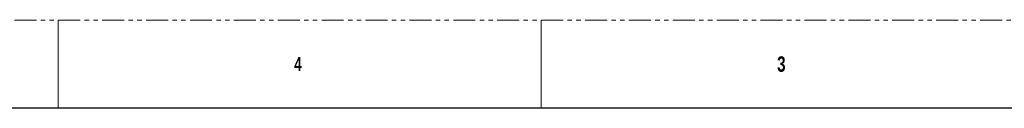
# Model space of a CAD drawing. Header units: millimetres. Extents: x 0 to 1118, y 0 to 864.
# Tile 63 of 65: x 548 to 833, y 838 to 864. Entities that reach past the tile are written whole.
import ezdxf

# ---------------------------------------------------------------- set-up
doc = ezdxf.new("R2010")
doc.units = ezdxf.units.MM
doc.linetypes.add('PHANTOM', pattern=[12.7, 6.35, -1.27, 1.27, -1.27, 1.27, -1.27])
doc.styles.add('SLDTEXTSTYLE1', font='GOTHICB.TTF', dxfattribs={"width": 0.7304})

msp = doc.modelspace()

# ---------------------------------------------------------------- linework, layer by layer
at = {"color": 7, "linetype": 'PHANTOM', "lineweight": 0}
msp.add_line((0, 863.6), (1117.6, 863.6), dxfattribs=at)
at = {"color": 7, "linetype": 'Continuous', "lineweight": 0}
for p, q in [((558.8, 863.6), (558.8, 838.2)), ((698.5, 863.6), (698.5, 838.2))]:
    msp.add_line(p, q, dxfattribs=at)
at = {"color": 7, "linetype": 'Continuous', "lineweight": 30}
msp.add_line((12.7, 838.2), (1104.9, 838.2), dxfattribs=at)

# ---------------------------------------------------------------- texts
at = {"color": 7, "linetype": 'Continuous', "lineweight": 0, "attachment_point": 1, "style": 'SLDTEXTSTYLE1'}
for s, insert, char_height in [('4', (627.0625, 852.8827), 3.9688), ('3', (766.7942, 853.1206), 4.445)]:
    msp.add_mtext(s, dxfattribs=dict(at, insert=insert, char_height=char_height))

doc.saveas('drawing.dxf')
